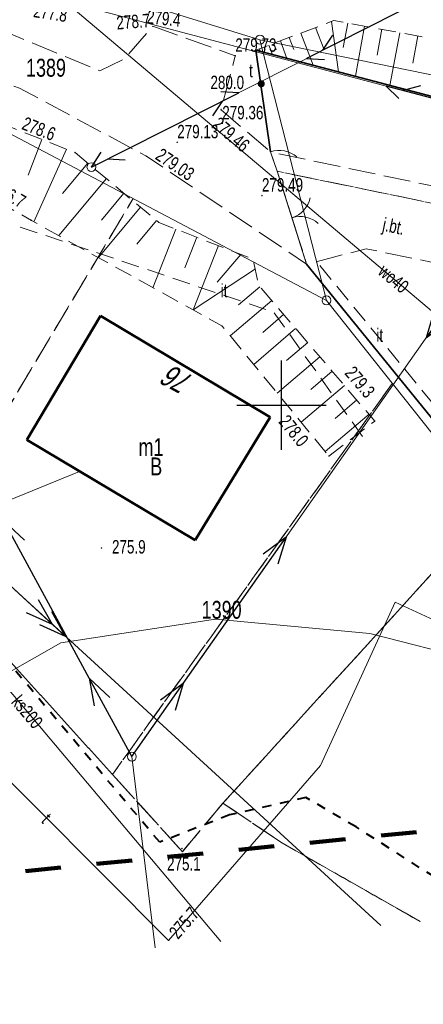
# Model space of a CAD drawing. Header units: metres. Extents: x 8377249 to 8377741, y 5529345 to 5529668.
# Tile 3 of 26: x 8377335 to 8377358, y 5529416 to 5529472. Entities that reach past the tile are written whole.
import ezdxf
from ezdxf.enums import TextEntityAlignment as Align

# ---------------------------------------------------------------- set-up
doc = ezdxf.new("R2010")
doc.units = ezdxf.units.M
doc.header["$MEASUREMENT"] = 0
for name, pattern in [('1.0_0.5', [1.5, 1, -0.5]), ('1.5_0.5', [2, 1.5, -0.5]), ('2.0_2.0', [4, 2, -2]), ('219-500', [0]), ('egkk-500', [2, 1.5, -0.5]), ('egug-500', [1, 0.5, -0.5]), ('otob_500', [0]), ('otof_500', [0]), ('suep_nn_500', [0]), ('suep_sn_500', [0]), ('supp_500', [1, 0.5, -0.5]), ('sutp_500', [0])]:
    doc.linetypes.add(name, pattern=pattern)
doc.layers.get('0').update_dxf_attribs({"color": 2, "linetype": 'CONTINUOUS', "lineweight": 5})
for name, color, linetype in [('!granica', 2, 'CONTINUOUS'), ('000 Inne (niezydentyfikowane)', 7, 'CONTINUOUS'), ('202-punkt graniczny', 7, 'CONTINUOUS'), ('210-oznaczenie konturu użytku gruntowego', 7, 'CONTINUOUS'), ('211-numer działki ewidencyjnej', 7, 'CONTINUOUS'), ('217-kontur klasyfikacyjny', 7, 'CONTINUOUS'), ('218-kontur użytku gruntowego', 7, 'CONTINUOUS'), ('219-działka ewidencyjna', 7, 'CONTINUOUS'), ('238-Punkt adresowy budynku', 7, 'CONTINUOUS'), ('312-budynek ewidencyjny', 7, 'CONTINUOUS'), ('brama', 7, 'CONTINUOUS'), ('furtka', 7, 'CONTINUOUS'), ('inny obiekt zagospodarowania terenu', 7, 'CONTINUOUS'), ('jezdnia', 7, 'CONTINUOUS'), ('obszar utwardzony', 7, 'CONTINUOUS'), ('ogrodzenie trwałe', 7, 'CONTINUOUS'), ('Pieczątka na wyrysie', 7, 'CONTINUOUS'), ('pikieta naturalna', 7, 'CONTINUOUS'), ('pikieta sztuczna', 7, 'CONTINUOUS'), ('przewód elektroenergetyczny niskiego napięcia', 7, 'CONTINUOUS'), ('przewód elektroenergetyczny średniego napięcia', 7, 'CONTINUOUS'), ('przewód kanalizacyjny', 7, 'CONTINUOUS'), ('przewód kanalizacyjny-Atr1', 7, 'CONTINUOUS'), ('przewód telekomunikacyjny napowietrzny', 7, 'CONTINUOUS'), ('przewód telekomunikacyjny podziemny', 7, 'CONTINUOUS'), ('przewód wodociągowy', 7, 'CONTINUOUS'), ('rzędna', 7, 'CONTINUOUS'), ('rzędna-Atr2', 7, 'CONTINUOUS'), ('skarpa nieumocniona', 7, 'CONTINUOUS'), ('słup przewodów napowietrznych', 7, 'CONTINUOUS'), ('telekomunikacyjne urządzenie techniczne', 7, 'CONTINUOUS')]:
    doc.layers.add(name, color=color, linetype=linetype)
for name, color, linetype, lineweight in [('312-oznaczenie budynku ewidencyjnego-Atr117', 7, 'CONTINUOUS', 18), ('inny obiekt zagospodarowania terenu-Atr17', 7, 'CONTINUOUS', 18), ('isa_V1BD385C50508125_TUsr', 7, 'CONTINUOUS', 25), ('jezdnia-Atr17', 7, 'CONTINUOUS', 18), ('pikieta naturalna-Atr2', 7, 'CONTINUOUS', 18), ('pikieta sztuczna-Atr2', 7, 'CONTINUOUS', 18), ('przewód telekomunikacyjny podziemny-Atr1', 7, 'CONTINUOUS', 18), ('przewód wodociągowy-Atr1', 7, 'CONTINUOUS', 18), ('telekomunikacyjne urządzenie techniczne-Atr17', 7, 'CONTINUOUS', 18)]:
    doc.layers.add(name, color=color, linetype=linetype, lineweight=lineweight)
doc.styles.get("Standard").update_dxf_attribs({"font": 'IC-isocp.shx', "width": 0.75, "oblique": 15})
doc.linetypes.add('902-500', pattern='A,3.75,0,[1,ksztalty.shx,S=0.5,R=0,X=0,Y=0],3.75', length=7.5)

# ---------------------------------------------------------------- blocks, each defined once
blk = doc.blocks.new('202')
at = {"color": 0, "linetype": 'Continuous', "lineweight": 0}
blk.add_circle((0, 0), 0.25, dxfattribs=at)
blk = doc.blocks.new('SUTP')
at = {"color": 0, "linetype": 'Continuous'}
for p, q in [((0, 0), (0.866, 0.5)), ((0, 0), (9.232, 0)), ((1.866, -0.5), (1, 0)), ((7.366, -0.5), (8.232, 0)), ((9.232, 0), (8.366, 0.5))]:
    blk.add_line(p, q, dxfattribs=at)
blk = doc.blocks.new('PW01')
at = {"linetype": 'Continuous', "lineweight": 13}
h = blk.add_hatch(color=0, dxfattribs=at)
edge = h.paths.add_edge_path()
edge.add_arc((0, 0), 0.045, 0, 360)
blk = doc.blocks.new('OK02')
at = {"color": 0, "linetype": 'Continuous', "lineweight": 0}
for centre, start, end in [((-1.5, 0), 0, 60), ((1.5, 0), 120, 180)]:
    blk.add_arc(centre, 1.5, start, end, dxfattribs=at)
blk = doc.blocks.new('OK04')
at = {"color": 0, "linetype": 'Continuous', "lineweight": 0}
blk.add_arc((1.5, 0.001), 1.5, 120, 180, dxfattribs=at)
blk = doc.blocks.new('SUEP2')
at = {"color": 0, "linetype": 'Continuous'}
for p, q in [((0, 0), (6.027, 0)), ((5.027, 0), (3.527, 0.5)), ((5.027, 0), (3.527, -0.5)), ((6.027, 0), (4.527, 0.5)), ((6.027, 0), (4.527, -0.5)), ((6.027, 0), (18.027, 0)), ((17.027, 0), (15.527, 0.5)), ((17.027, 0), (15.527, -0.5)), ((18.027, 0), (16.527, 0.5)), ((18.027, 0), (16.527, -0.5))]:
    blk.add_line(p, q, dxfattribs=at)
blk = doc.blocks.new('SUEP1')
at = {"color": 0, "linetype": 'Continuous'}
for p, q in [((0, 0), (5, 0)), ((5, 0), (3.5, 0.5)), ((5, 0), (3.5, -0.5)), ((5, 0), (15, 0)), ((15, 0), (13.5, 0.5)), ((15, 0), (13.5, -0.5))]:
    blk.add_line(p, q, dxfattribs=at)
blk = doc.blocks.new('US25')
at = {"linetype": 'Continuous', "lineweight": 0}
h = blk.add_hatch(color=0, dxfattribs=at)
edge = h.paths.add_edge_path()
edge.add_arc((0, 0), 0.2, 0, 360)
blk = doc.blocks.new('US15')
at = {"color": 0, "linetype": 'Continuous', "lineweight": 13}
blk.add_circle((0, 0), 0.25, dxfattribs=at)
blk = doc.blocks.new('m')
at = {"color": 0}
for p, q in [((8377350, 5529447.5), (8377350, 5529452.5)), ((8377350, 5529447.5), (8377350, 5529452.5)), ((8377347.5, 5529450), (8377352.5, 5529450)), ((8377347.5, 5529450), (8377352.5, 5529450))]:
    blk.add_line(p, q, dxfattribs=at)
at = {"layer": '000 Inne (niezydentyfikowane)', "color": 7, "linetype": 'Continuous', "lineweight": 18, "flags": 128}
for points in [[(8377351.91, 5529471.13), (8377352.37, 5529469.94)], [(8377352.8, 5529471.47), (8377353.19, 5529468.65)], [(8377353.71, 5529471.38), (8377353.46, 5529470.01)], [(8377354.65, 5529471.2), (8377354.14, 5529468.4)], [(8377350.44, 5529470.57), (8377350.69, 5529469.9)], [(8377351.09, 5529470.82), (8377351.78, 5529469.02)], [(8377355.62, 5529471.03), (8377355.36, 5529469.59)], [(8377356.62, 5529470.84), (8377356.07, 5529467.89)], [(8377357.64, 5529470.66), (8377357.36, 5529469.14)], [(8377349.03, 5529470.03), (8377349.09, 5529469.87)], [(8377349.3, 5529470.14), (8377349.5, 5529469.62)], [(8377349.57, 5529470.24), (8377349.71, 5529469.88)], [(8377349.94, 5529470.38), (8377350.31, 5529469.4)], [(8377348.76, 5529469.93), (8377348.81, 5529469.8)], [(8377336.6, 5529464.87), (8377335.82, 5529462.88)], [(8377337.97, 5529464.33), (8377336.15, 5529460.26)], [(8377339.16, 5529463.55), (8377337.75, 5529461.85)], [(8377340.21, 5529462.68), (8377337.55, 5529459.49)], [(8377341.19, 5529461.86), (8377339.94, 5529460.36)], [(8377342.12, 5529461.08), (8377339.76, 5529458.26)], [(8377343.01, 5529460.34), (8377341.91, 5529459.01)], [(8377344.1, 5529459.86), (8377342.81, 5529456.57)], [(8377345.26, 5529459.4), (8377344.59, 5529457.68)], [(8377346.47, 5529458.93), (8377345.07, 5529455.33)], [(8377347.73, 5529458.44), (8377346.4, 5529456.88)], [(8377348.54, 5529457.63), (8377345.07, 5529455.33)], [(8377348.8, 5529456.63), (8377347.6, 5529455.61)], [(8377349.46, 5529455.86), (8377347.14, 5529453.88)], [(8377350.12, 5529455.08), (8377348.96, 5529454.08)], [(8377350.79, 5529454.3), (8377348.45, 5529452.29)], [(8377351.47, 5529453.51), (8377350.29, 5529452.5)], [(8377352.15, 5529452.71), (8377349.77, 5529450.68)], [(8377352.83, 5529451.91), (8377351.64, 5529450.89)], [(8377353.52, 5529451.11), (8377351.11, 5529449.05)], [(8377354.21, 5529450.3), (8377353, 5529449.26)], [(8377354.9, 5529449.5), (8377352.45, 5529447.41)]]:
    blk.add_lwpolyline(points, dxfattribs=at)
at = {"layer": '217-kontur klasyfikacyjny', "color": 92, "linetype": 'egkk-500', "lineweight": 18, "flags": 128}
for points in [[(8377330.1, 5529442.14), (8377341.7, 5529461.57)], [(8377356.21, 5529451.23), (8377340.55, 5529429.35)], [(8377346.73, 5529427.75), (8377361.75, 5529444.24)], [(8377361.75, 5529444.24), (8377346.73, 5529427.75)], [(8377340.55, 5529429.35), (8377333.83, 5529436.76)], [(8377340.55, 5529429.35), (8377344.46, 5529425.03)], [(8377344.46, 5529425.03), (8377340.55, 5529429.35)], [(8377344.46, 5529425.03), (8377346.73, 5529427.75)], [(8377346.73, 5529427.75), (8377344.46, 5529425.03)], [(8377346.73, 5529427.75), (8377349.97, 5529425.56)], [(8377349.97, 5529425.56), (8377346.73, 5529427.75)], [(8377349.97, 5529425.56), (8377357.768, 5529421.124)], [(8377357.768, 5529421.124), (8377349.97, 5529425.56)]]:
    blk.add_lwpolyline(points, dxfattribs=at)
at = {"layer": '218-kontur użytku gruntowego', "color": 3, "linetype": 'egug-500', "lineweight": 18, "flags": 128}
for points in [[(8377341.7, 5529461.57), (8377330.1, 5529442.14)], [(8377330.1, 5529442.14), (8377341.7, 5529461.57)], [(8377340.55, 5529429.35), (8377356.21, 5529451.23)], [(8377356.21, 5529451.23), (8377340.55, 5529429.35)], [(8377346.73, 5529427.75), (8377361.75, 5529444.24)], [(8377361.75, 5529444.24), (8377346.73, 5529427.75)], [(8377333.83, 5529436.76), (8377340.55, 5529429.35)], [(8377340.55, 5529429.35), (8377333.83, 5529436.76)], [(8377340.55, 5529429.35), (8377344.46, 5529425.03)], [(8377344.46, 5529425.03), (8377340.55, 5529429.35)], [(8377344.46, 5529425.03), (8377346.73, 5529427.75)], [(8377346.73, 5529427.75), (8377344.46, 5529425.03)], [(8377346.73, 5529427.75), (8377349.97, 5529425.56)], [(8377349.97, 5529425.56), (8377346.73, 5529427.75)], [(8377349.97, 5529425.56), (8377357.768, 5529421.124)], [(8377357.768, 5529421.124), (8377349.97, 5529425.56)]]:
    blk.add_lwpolyline(points, dxfattribs=at)
at = {"layer": '219-działka ewidencyjna', "color": 7, "linetype": '219-500', "lineweight": 18, "flags": 128}
for points in [[(8377348.8, 5529470.45), (8377336.71, 5529474.18)], [(8377352.52, 5529455.87), (8377348.8, 5529470.45)], [(8377369.17, 5529466.29), (8377348.8, 5529470.45)], [(8377352.52, 5529455.87), (8377329.16, 5529468.17)], [(8377361.75, 5529444.24), (8377352.52, 5529455.87)]]:
    blk.add_lwpolyline(points, dxfattribs=at)
at = {"layer": '312-budynek ewidencyjny', "color": 7, "linetype": 'Continuous', "lineweight": 50, "flags": 128}
for points in [[(8377335.75, 5529448.07), (8377339.87, 5529455)], [(8377339.87, 5529455), (8377349.37, 5529449.33)], [(8377349.37, 5529449.33), (8377345.18, 5529442.45)], [(8377345.18, 5529442.45), (8377335.75, 5529448.07)]]:
    blk.add_lwpolyline(points, dxfattribs=at)
at = {"layer": 'brama', "color": 7, "linetype": 'otob_500', "lineweight": 18, "flags": 128}
blk.add_lwpolyline([(8377349.77, 5529463.09), (8377351.41, 5529457.89)], dxfattribs=at)
at = {"layer": 'furtka', "color": 7, "linetype": 'otof_500', "lineweight": 18, "flags": 128}
blk.add_lwpolyline([(8377349.39, 5529464.17), (8377349.77, 5529463.09)], dxfattribs=at)
at = {"layer": 'inny obiekt zagospodarowania terenu', "color": 7, "linetype": '1.0_0.5', "lineweight": 18, "flags": 128}
for points in [[(8377329.7, 5529461.88), (8377349.56, 5529455.22), (8377354.81, 5529447.87)], [(8377367.05, 5529439.64), (8377352.15, 5529457.82)]]:
    blk.add_lwpolyline(points, dxfattribs=at)
at = {"layer": 'jezdnia', "color": 7, "linetype": '1.5_0.5', "lineweight": 18, "flags": 128}
for points in [[(8377329.25, 5529473.07), (8377313.56, 5529475.31), (8377308.87, 5529475.4), (8377309.43, 5529476.85), (8377313.09, 5529479.47), (8377314.79, 5529479.57), (8377311.94, 5529483.19), (8377311.67, 5529482.87), (8377302.27, 5529475.01), (8377300.29, 5529474.87), (8377302.39, 5529470.26), (8377310.5, 5529472.03), (8377313.34, 5529472.03), (8377322.7, 5529471.04), (8377328.31, 5529470.33), (8377335.35, 5529467.74), (8377342.45, 5529463.93), (8377351.41, 5529457.89), (8377349.77, 5529463.09), (8377349.39, 5529464.17), (8377346.62, 5529466.53), (8377347.42, 5529469.55), (8377342.81, 5529471.2), (8377341.22, 5529469.39), (8377339.84, 5529468.71)], [(8377349.77, 5529463.09), (8377351.41, 5529457.89), (8377354.74, 5529458.76), (8377365.75, 5529456.47), (8377365.93, 5529459.76)]]:
    blk.add_lwpolyline(points, close=True, dxfattribs=at)
at = {"layer": 'obszar utwardzony', "color": 7, "linetype": '1.5_0.5', "lineweight": 18, "flags": 128}
blk.add_lwpolyline([(8377349.39, 5529464.17), (8377349.77, 5529463.09), (8377365.93, 5529459.76), (8377365.75, 5529456.47), (8377365.66, 5529454.61), (8377373.96, 5529453.01), (8377378.64, 5529450.93), (8377377.81, 5529449.1), (8377384.56, 5529446.06), (8377385.55, 5529445.61), (8377384.28, 5529442.81), (8377383.29, 5529443.26), (8377380.67, 5529437.46), (8377369.31, 5529442.49), (8377369.08, 5529442.42), (8377368.67, 5529441.53), (8377381.04, 5529436.16), (8377381.79, 5529437.62), (8377385.93, 5529435.77), (8377387.38, 5529438.99), (8377393.03, 5529436.43), (8377391.82, 5529433.7), (8377389.17, 5529428.09), (8377390.42, 5529427.53), (8377394.8, 5529436.69), (8377394.61, 5529436.82), (8377388.26, 5529439.59), (8377390.58, 5529444.63), (8377386.34, 5529446.48), (8377388.56, 5529451.58), (8377390.55, 5529456.14), (8377390.98, 5529456.05), (8377391.8, 5529458.4), (8377392.15, 5529459.48), (8377390.51, 5529459.78), (8377390.44, 5529459.6), (8377388.84, 5529455.87), (8377387.99, 5529456.23), (8377388.77, 5529458.19), (8377382.56, 5529460.9), (8377377.34, 5529462.06), (8377377.29, 5529462.23), (8377376.4, 5529462.55), (8377375.25, 5529458.98), (8377374.4, 5529459.38), (8377373.83, 5529457.67), (8377367.06, 5529459.15), (8377366.94, 5529460.48)], close=True, dxfattribs=at)
at = {"layer": 'ogrodzenie trwałe', "color": 7, "linetype": '902-500', "lineweight": 35, "flags": 128}
for points in [[(8377349.39, 5529464.17), (8377348.57, 5529469.86), (8377376.4, 5529462.55)], [(8377367.52, 5529438.1), (8377351.41, 5529457.89)]]:
    blk.add_lwpolyline(points, dxfattribs=at)
at = {"layer": 'Pieczątka na wyrysie', "color": 6, "linetype": '2.0_2.0', "lineweight": 100, "flags": 128}
blk.add_lwpolyline([(8377323.73, 5529422.76), (8377420.35, 5529432.38), (8377449.98, 5529461.04), (8377474.1, 5529459.19), (8377505.85, 5529470.12), (8377522.08, 5529509.99), (8377508.32, 5529651.45), (8377422.59, 5529668.03), (8377402.84, 5529617.58), (8377398.96, 5529555.85), (8377347.1, 5529582.31), (8377323.82, 5529618.99), (8377254.67, 5529563.96), (8377272.05, 5529523.3), (8377279.63, 5529487.85), (8377300.02, 5529444.79)], close=True, dxfattribs=at)
at = {"layer": 'przewód elektroenergetyczny niskiego napięcia', "color": 1, "linetype": 'suep_nn_500', "lineweight": 18, "flags": 128}
for points in [[(8377341.63, 5529430.35), (8377320.84, 5529468.64)], [(8377341.63, 5529430.35), (8377366.74, 5529466.06)], [(8377342.935, 5529419.647), (8377341.63, 5529430.35)]]:
    blk.add_lwpolyline(points, dxfattribs=at)
at = {"layer": 'przewód elektroenergetyczny średniego napięcia', "color": 1, "linetype": 'suep_sn_500', "lineweight": 18, "flags": 128}
blk.add_lwpolyline([(8377324.63, 5529449.25), (8377355.554, 5529420.904)], dxfattribs=at)
at = {"layer": 'przewód kanalizacyjny', "color": 34, "linetype": 'Continuous', "lineweight": 18, "flags": 128}
for points in [[(8377346.612, 5529420.014), (8377328.08, 5529441.98), (8377308.64, 5529469.19), (8377307.85, 5529471.19), (8377306.2, 5529475.39), (8377297.63, 5529497.2), (8377294.8, 5529503.81), (8377290.74, 5529507.88), (8377279.45, 5529519.21), (8377270.85, 5529527.86)], [(8377338.71, 5529446.3), (8377328.08, 5529441.98)]]:
    blk.add_lwpolyline(points, dxfattribs=at)
at = {"layer": 'przewód telekomunikacyjny napowietrzny', "color": 30, "linetype": 'sutp_500', "lineweight": 18, "flags": 128}
for points in [[(8377320.7, 5529477.13), (8377364.78, 5529465.5)], [(8377359.65, 5529473.57), (8377339.37, 5529463.32)]]:
    blk.add_lwpolyline(points, dxfattribs=at)
at = {"layer": 'przewód telekomunikacyjny podziemny', "color": 30, "linetype": 'Continuous', "lineweight": 18, "flags": 128}
blk.add_lwpolyline([(8377392.93, 5529424.625), (8377389.33, 5529426.68), (8377376.94, 5529431.87), (8377368.35, 5529435.61), (8377366.65, 5529435.72), (8377363.39, 5529435.75), (8377356.37, 5529438.98), (8377352.19, 5529429.86), (8377343.69, 5529420.07), (8377332.52, 5529431.25), (8377329.8, 5529428.76), (8377318.788, 5529420.526)], dxfattribs=at)
at = {"layer": 'przewód wodociągowy', "color": 5, "linetype": 'Continuous', "lineweight": 18, "flags": 128}
for points in [[(8377322.15, 5529493.15), (8377336.55, 5529473.72), (8377365.08, 5529449.66)], [(8377388.474, 5529424.182), (8377384.4, 5529426.19), (8377372.93, 5529430.83), (8377360.79, 5529435.74), (8377354.94, 5529437.23), (8377346.31, 5529438.04), (8377337.66, 5529436.72), (8377315.146, 5529423.911)]]:
    blk.add_lwpolyline(points, dxfattribs=at)
at = {"layer": 'skarpa nieumocniona', "color": 7, "linetype": '1.0_0.5', "lineweight": 18, "flags": 128}
for points in [[(8377352.66, 5529447.16), (8377355.22, 5529449.12), (8377348.73, 5529456.71), (8377348.42, 5529458.17), (8377343.14, 5529460.23), (8377338.45, 5529464.14), (8377329.49, 5529467.65), (8377322.7, 5529471.04), (8377313.34, 5529472.03), (8377320.84, 5529468.64), (8377322.51, 5529467.78), (8377328.98, 5529464.38), (8377336.01, 5529460.34), (8377340.26, 5529457.98), (8377346.67, 5529454.45)], [(8377352.66, 5529447.16), (8377355.22, 5529449.12), (8377348.73, 5529456.71), (8377348.42, 5529458.17), (8377343.14, 5529460.23), (8377338.45, 5529464.14), (8377329.49, 5529467.65), (8377322.7, 5529471.04), (8377313.34, 5529472.03), (8377320.84, 5529468.64), (8377322.51, 5529467.78), (8377328.98, 5529464.38), (8377336.01, 5529460.34), (8377340.26, 5529457.98), (8377346.67, 5529454.45)], [(8377377.09, 5529467.25), (8377366.99, 5529468.94), (8377352.93, 5529471.52), (8377348.57, 5529469.86), (8377376.4, 5529462.55), (8377377.55, 5529466.47)], [(8377377.09, 5529467.25), (8377366.99, 5529468.94), (8377352.93, 5529471.52), (8377348.57, 5529469.86), (8377376.4, 5529462.55), (8377377.55, 5529466.47)]]:
    blk.add_lwpolyline(points, close=True, dxfattribs=at)
at = {"layer": '202-punkt graniczny', "color": 7, "linetype": 'Continuous', "lineweight": 18}
for p in [(8377348.8, 5529470.45), (8377352.52, 5529455.87)]:
    blk.add_blockref('202', p, dxfattribs=at)
at = {"layer": 'brama', "color": 7, "linetype": 'Continuous', "lineweight": 18, "rotation": 287.504}
blk.add_blockref('OK02', (8377350.59, 5529460.49), dxfattribs=at)
at = {"layer": 'furtka', "color": 7, "linetype": 'Continuous', "lineweight": 18, "rotation": 289.385}
blk.add_blockref('OK04', (8377349.39, 5529464.17), dxfattribs=at)
at = {"layer": 'pikieta naturalna', "color": 7, "linetype": 'Continuous', "lineweight": 13}
for p in [(8377348.87, 5529467.98), (8377338.45, 5529464.14), (8377336.01, 5529460.34), (8377355.22, 5529449.12), (8377352.66, 5529447.16), (8377339.93, 5529442.02), (8377344.43, 5529425.21)]:
    blk.add_blockref('PW01', p, dxfattribs=at)
at = {"layer": 'pikieta sztuczna', "color": 7, "linetype": 'Continuous', "lineweight": 13}
for p in [(8377347.42, 5529469.55), (8377346.62, 5529466.53), (8377346.69, 5529465.77), (8377344.17, 5529464.71), (8377342.45, 5529463.93), (8377348.91, 5529461.73)]:
    blk.add_blockref('PW01', p, dxfattribs=at)
at = {"layer": 'przewód elektroenergetyczny niskiego napięcia', "color": 1, "linetype": 'Continuous', "lineweight": 18}
for p, rotation in [((8377366.74, 5529466.06), 234.886), ((8377341.63, 5529430.35), 118.5), ((8377341.63, 5529430.35), 54.88600000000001)]:
    blk.add_blockref('SUEP1', p, dxfattribs=dict(at, rotation=rotation))
at = {"layer": 'przewód elektroenergetyczny średniego napięcia', "color": 1, "linetype": 'Continuous', "lineweight": 18, "rotation": 317.49}
blk.add_blockref('SUEP2', (8377324.63, 5529449.25), dxfattribs=at)
at = {"layer": 'przewód telekomunikacyjny napowietrzny', "color": 30, "linetype": 'Continuous', "lineweight": 18}
for p, rotation in [((8377359.65, 5529473.57), 206.813), ((8377364.78, 5529465.5), 165.22), ((8377339.37, 5529463.32), 26.81300000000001)]:
    blk.add_blockref('SUTP', p, dxfattribs=dict(at, rotation=rotation))
at = {"layer": 'rzędna', "color": 30, "linetype": 'Continuous', "lineweight": 18}
blk.add_blockref('PW01', (8377343.69, 5529420.07), dxfattribs=at)
at = {"layer": 'słup przewodów napowietrznych', "color": 7, "linetype": 'Continuous', "lineweight": 18}
for p in [(8377339.37, 5529463.32), (8377341.63, 5529430.35)]:
    blk.add_blockref('US15', p, dxfattribs=at)
at = {"layer": 'telekomunikacyjne urządzenie techniczne', "color": 30, "linetype": 'Continuous', "lineweight": 18}
blk.add_blockref('US25', (8377348.87, 5529467.98), dxfattribs=at)
at = {"layer": '210-oznaczenie konturu użytku gruntowego', "color": 3, "linetype": 'Continuous', "lineweight": 18, "width": 0.75}
blk.add_text('B', height=1, dxfattribs=at).set_placement((8377342.66, 5529446.08))
at = {"layer": '211-numer działki ewidencyjnej', "color": 7, "linetype": 'Continuous', "lineweight": 18, "width": 0.75}
for s, p in [('1389', (8377335.71, 5529468.38)), ('1390', (8377345.54, 5529438.06))]:
    blk.add_text(s, height=1, dxfattribs=at).set_placement(p)
at = {"layer": '238-Punkt adresowy budynku', "color": 7, "linetype": 'Continuous', "lineweight": 25, "oblique": 15, "width": 0.75}
blk.add_text('76', height=1.25, rotation=151.416, dxfattribs=at).set_placement((8377344.56, 5529451.91), align=Align.CENTER)
at = {"layer": '312-oznaczenie budynku ewidencyjnego-Atr117', "color": 7, "width": 0.75}
blk.add_text('m1', height=1, dxfattribs=at).set_placement((8377342.7, 5529447.66), align=Align.MIDDLE_CENTER)
at = {"layer": 'inny obiekt zagospodarowania terenu-Atr17', "color": 7, "width": 0.75}
for p in [(8377346.6, 5529456.04), (8377355.31, 5529453.55)]:
    blk.add_text('it', height=0.75, dxfattribs=at).set_placement(p)
at = {"layer": 'jezdnia-Atr17', "color": 7, "width": 0.75}
blk.add_text('j.bt.', height=0.75, rotation=348.25, dxfattribs=at).set_placement((8377355.61, 5529459.77))
at = {"layer": 'pikieta naturalna-Atr2', "color": 7, "width": 0.75}
for s, rotation, p in [('277.8', 351.235, (8377336.2, 5529472.46)), ('278.7', 4.68, (8377340.74, 5529471.76)), ('279.4', 354.207, (8377342.52, 5529472.11)), ('278.6', 338.607, (8377335.69, 5529466.16)), ('276.7', 330.115, (8377334.15, 5529462.59)), ('279.3', 310.533, (8377354.07, 5529452.26)), ('278.0', 309.409, (8377350.38, 5529449.54))]:
    blk.add_text(s, height=0.75, rotation=rotation, dxfattribs=at).set_placement(p, align=Align.TOP_LEFT)
blk.add_text('280.0', height=0.75, dxfattribs=at).set_placement((8377347.91, 5529468.06), align=Align.MIDDLE_RIGHT)
blk.add_text('275.9', height=0.75, dxfattribs=at).set_placement((8377340.52, 5529442.46), align=Align.TOP_LEFT)
blk.add_text('275.1', height=0.75, dxfattribs=at).set_placement((8377344.54, 5529424.73), align=Align.TOP_CENTER)
at = {"layer": 'pikieta sztuczna-Atr2', "color": 7, "width": 0.75}
for s, p in [('279.73', (8377347.42, 5529469.55)), ('279.36', (8377346.69, 5529465.77)), ('279.13', (8377344.17, 5529464.71)), ('279.49', (8377348.91, 5529461.73))]:
    blk.add_text(s, height=0.75, dxfattribs=at).set_placement(p, align=Align.BOTTOM_LEFT)
for s, rotation, p in [('279.46', 319.569, (8377346.55, 5529466.18)), ('279.03', 326.015, (8377343.31, 5529464.43))]:
    blk.add_text(s, height=0.75, rotation=rotation, dxfattribs=at).set_placement(p, align=Align.TOP_LEFT)
at = {"layer": 'przewód kanalizacyjny-Atr1', "color": 34, "width": 0.75}
blk.add_text('ks200', height=0.75, rotation=310.153, dxfattribs=at).set_placement((8377335.13, 5529433.62), align=Align.MIDDLE_LEFT)
at = {"layer": 'przewód telekomunikacyjny podziemny-Atr1', "color": 30, "width": 0.75}
blk.add_text('t', height=0.75, rotation=314.974, dxfattribs=at).set_placement((8377336.78, 5529426.98), align=Align.MIDDLE_LEFT)
at = {"layer": 'przewód wodociągowy-Atr1', "color": 5, "width": 0.75}
blk.add_text('wo40', height=0.75, rotation=319.858, dxfattribs=at).set_placement((8377355.59, 5529457.66), align=Align.MIDDLE_LEFT)
at = {"layer": 'rzędna-Atr2', "color": 30, "width": 0.75}
blk.add_text('275.7', height=0.75, rotation=49.034, dxfattribs=at).set_placement((8377343.93, 5529420.34), align=Align.MIDDLE_LEFT)
at = {"layer": 'telekomunikacyjne urządzenie techniczne-Atr17', "color": 30, "width": 0.75}
blk.add_text('t', height=0.75, dxfattribs=at).set_placement((8377348.19, 5529468.35))

msp = doc.modelspace()

# ---------------------------------------------------------------- linework, layer by layer
at = {"layer": '!granica', "color": 1, "linetype": 'supp_500', "lineweight": 40}
msp.add_lwpolyline([(8377411.316, 5529373.117), (8377406.448, 5529376.499), (8377402.526, 5529378.799), (8377399.754, 5529383.06), (8377396.307, 5529392.46), (8377386.512, 5529397.494), (8377380.044, 5529406.158), (8377375.407, 5529414.273), (8377366.987, 5529418.239), (8377354.173, 5529426.416), (8377351.366, 5529428.063), (8377347.095, 5529427.087), (8377343.19, 5529425.561), (8377334.77, 5529435.568), (8377332.939, 5529437.521), (8377325.251, 5529447.65), (8377326.227, 5529454.361), (8377329.707, 5529463.143), (8377330.498, 5529467.602), (8377331.231, 5529473.094)], dxfattribs=at)

# ---------------------------------------------------------------- block references
at = {"layer": 'isa_V1BD385C50508125_TUsr', "linetype": 'ByBlock'}
msp.add_blockref('m', (0, 0), dxfattribs=at)

doc.saveas('drawing.dxf')
